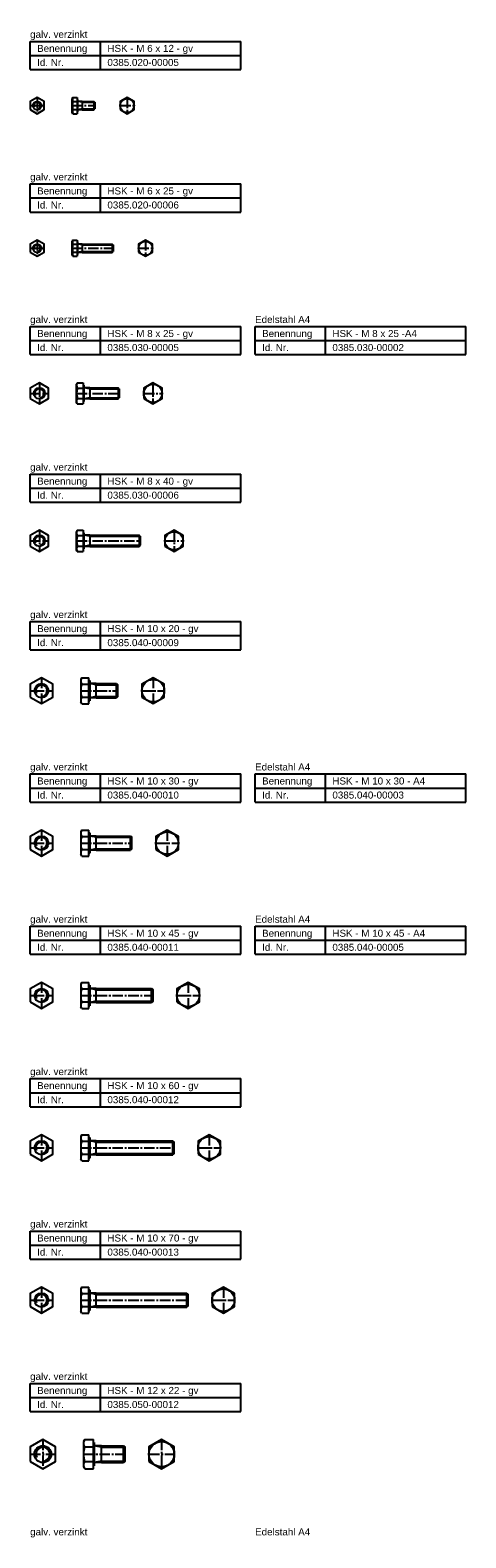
# Model space of a CAD drawing. Header units: millimetres. Extents: x -218 to 93, y 582 to 2735.
# Tile 2 of 2: x -218 to 92, y 1662 to 2735. Entities that reach past the tile are written whole.
import ezdxf

# ---------------------------------------------------------------- set-up
doc = ezdxf.new("R2010")
doc.units = ezdxf.units.MM
doc.header["$LTSCALE"] = 10
doc.linetypes.add('MITTE2', pattern=[1.125, 0.75, -0.125, 0.125, -0.125])
doc.layers.add('HALFEN', color=2, linetype='CONTINUOUS')
doc.styles.add('ARIAL50', font='ARIAL.TTF', dxfattribs={"height": 5})

msp = doc.modelspace()

# ---------------------------------------------------------------- linework, layer by layer
at = {"layer": 'HALFEN'}
for p, q in [((-217.8, 2727.2), (-67.8, 2727.2)), ((-217.8, 2707.2), (-217.8, 2727.2)), ((-167.8, 2707.2), (-167.8, 2727.2)), ((-67.8, 2707.2), (-67.8, 2727.2)), ((-217.8, 2717.2), (-67.8, 2717.2)), ((-217.8, 2707.2), (-67.8, 2707.2)), ((-187.3, 2687.3), (-187.8, 2686.5)), ((-187.8, 2676.5), (-187.8, 2686.5)), ((-187.3, 2687.3), (-184.2, 2687.3)), ((-187.3, 2684.4), (-184.2, 2684.4)), ((-184.2, 2687.3), (-184.2, 2685.9)), ((-184.2, 2685.9), (-183.8, 2685.9)), ((-184.2, 2685.9), (-184.2, 2677)), ((-183.8, 2684.5), (-183.8, 2685.9)), ((-183.8, 2684.5), (-183.8, 2684.5)), ((-183.8, 2678.5), (-183.8, 2684.5)), ((-180.8, 2684.5), (-183.8, 2684.5)), ((-180.8, 2684.5), (-172.4, 2684.5)), ((-180.8, 2684.5), (-180.8, 2678.5)), ((-171.8, 2683.9), (-172.4, 2684.5)), ((-172.4, 2684.5), (-172.4, 2678.5)), ((-171.8, 2683.9), (-171.8, 2679.1)), ((-187.3, 2675.7), (-187.8, 2676.5)), ((-187.3, 2678.6), (-184.2, 2678.6)), ((-187.3, 2675.7), (-184.2, 2675.7)), ((-184.2, 2677), (-183.8, 2677)), ((-184.2, 2677), (-184.2, 2675.7)), ((-183.8, 2678.5), (-183.8, 2678.5)), ((-183.8, 2677), (-183.8, 2678.5)), ((-180.8, 2678.5), (-183.8, 2678.5)), ((-180.8, 2678.5), (-172.4, 2678.5)), ((-172.4, 2678.5), (-171.8, 2679.1)), ((-217.8, 2625.7), (-67.8, 2625.7)), ((-217.8, 2605.7), (-217.8, 2625.7)), ((-167.8, 2605.7), (-167.8, 2625.7)), ((-67.8, 2605.7), (-67.8, 2625.7)), ((-217.8, 2615.7), (-67.8, 2615.7)), ((-217.8, 2605.7), (-67.8, 2605.7)), ((-187.3, 2585.7), (-187.8, 2584.9)), ((-187.8, 2574.9), (-187.8, 2584.9)), ((-187.3, 2585.7), (-184.2, 2585.7)), ((-187.3, 2582.8), (-184.2, 2582.8)), ((-187.3, 2577), (-184.2, 2577)), ((-184.2, 2585.7), (-184.2, 2584.4)), ((-184.2, 2584.4), (-183.8, 2584.4)), ((-184.2, 2584.4), (-184.2, 2575.5)), ((-183.8, 2582.9), (-183.8, 2584.4)), ((-183.8, 2582.9), (-183.8, 2582.9)), ((-183.8, 2576.9), (-183.8, 2582.9)), ((-180.8, 2582.9), (-183.8, 2582.9)), ((-183.8, 2576.9), (-183.8, 2576.9)), ((-183.8, 2575.5), (-183.8, 2576.9)), ((-180.8, 2576.9), (-183.8, 2576.9)), ((-180.8, 2582.9), (-159.4, 2582.9)), ((-180.8, 2582.9), (-180.8, 2576.9)), ((-180.8, 2576.9), (-159.4, 2576.9)), ((-158.7, 2582.3), (-159.4, 2582.9)), ((-159.4, 2582.9), (-159.4, 2576.9)), ((-159.4, 2576.9), (-158.7, 2577.5)), ((-158.7, 2582.3), (-158.7, 2577.5)), ((-187.3, 2574.2), (-187.8, 2574.9)), ((-187.3, 2574.2), (-184.2, 2574.2)), ((-184.2, 2575.5), (-183.8, 2575.5)), ((-184.2, 2575.5), (-184.2, 2574.2)), ((-217.8, 2524.2), (-67.8, 2524.2)), ((-217.8, 2504.2), (-217.8, 2524.2)), ((-167.8, 2504.2), (-167.8, 2524.2)), ((-67.8, 2504.2), (-67.8, 2524.2)), ((-57.7, 2524.2), (92.3, 2524.2)), ((-57.7, 2504.2), (-57.7, 2524.2)), ((-7.7, 2504.2), (-7.7, 2524.2)), ((92.3, 2504.2), (92.3, 2524.2)), ((-217.8, 2514.2), (-67.8, 2514.2)), ((-57.7, 2514.2), (92.3, 2514.2)), ((-217.8, 2504.2), (-67.8, 2504.2)), ((-57.7, 2504.2), (92.3, 2504.2)), ((-184.2, 2484.2), (-184.7, 2483.1)), ((-184.7, 2470.1), (-184.7, 2483.1)), ((-184.2, 2484.2), (-180, 2484.2)), ((-184.2, 2480.4), (-180, 2480.4)), ((-180, 2484.2), (-180, 2482.5)), ((-180, 2482.5), (-180, 2470.8)), ((-180, 2482.5), (-179.4, 2482.5)), ((-179.4, 2480.6), (-179.4, 2482.5)), ((-179.4, 2472.6), (-179.4, 2480.6)), ((-175.4, 2480.6), (-179.4, 2480.6)), ((-179.4, 2480.6), (-179.4, 2480.6)), ((-175.4, 2480.6), (-155.2, 2480.6)), ((-175.4, 2480.6), (-175.4, 2472.6)), ((-154.4, 2479.9), (-155.2, 2480.6)), ((-155.2, 2480.6), (-155.2, 2472.6)), ((-154.4, 2479.9), (-154.4, 2473.4)), ((-184.2, 2469.1), (-184.7, 2470.1)), ((-184.2, 2472.9), (-180, 2472.9)), ((-184.2, 2469.1), (-180, 2469.1)), ((-180, 2470.8), (-179.4, 2470.8)), ((-180, 2470.8), (-180, 2469.1)), ((-175.4, 2472.6), (-179.4, 2472.6)), ((-179.4, 2472.6), (-179.4, 2472.6)), ((-179.4, 2470.8), (-179.4, 2472.6)), ((-175.4, 2472.6), (-155.2, 2472.6)), ((-155.2, 2472.6), (-154.4, 2473.4)), ((-217.8, 2419.1), (-67.8, 2419.1)), ((-217.8, 2399.1), (-217.8, 2419.1)), ((-167.8, 2399.1), (-167.8, 2419.1)), ((-67.8, 2399.1), (-67.8, 2419.1)), ((-217.8, 2409.1), (-67.8, 2409.1)), ((-217.8, 2399.1), (-67.8, 2399.1)), ((-184.2, 2379.1), (-184.7, 2378.1)), ((-184.7, 2365.1), (-184.7, 2378.1)), ((-184.2, 2379.1), (-180, 2379.1)), ((-184.2, 2375.4), (-180, 2375.4)), ((-180, 2379.1), (-180, 2377.4)), ((-180, 2377.4), (-180, 2365.8)), ((-180, 2377.4), (-179.4, 2377.4)), ((-179.4, 2375.6), (-179.4, 2377.4)), ((-179.4, 2367.6), (-179.4, 2375.6)), ((-179.4, 2375.6), (-179.4, 2375.6)), ((-175.4, 2375.6), (-179.4, 2375.6)), ((-175.4, 2375.6), (-140.2, 2375.6)), ((-175.4, 2375.6), (-175.4, 2367.6)), ((-140.2, 2375.6), (-140.2, 2367.6)), ((-139.4, 2374.9), (-140.2, 2375.6)), ((-139.4, 2374.9), (-139.4, 2368.4)), ((-184.2, 2364.1), (-184.7, 2365.1)), ((-184.2, 2367.9), (-180, 2367.9)), ((-184.2, 2364.1), (-180, 2364.1)), ((-180, 2365.8), (-180, 2364.1)), ((-180, 2365.8), (-179.4, 2365.8)), ((-179.4, 2365.8), (-179.4, 2367.6)), ((-179.4, 2367.6), (-179.4, 2367.6)), ((-175.4, 2367.6), (-179.4, 2367.6)), ((-175.4, 2367.6), (-140.2, 2367.6)), ((-140.2, 2367.6), (-139.4, 2368.4)), ((-217.8, 2314.1), (-67.8, 2314.1)), ((-217.8, 2294.1), (-217.8, 2314.1)), ((-167.8, 2294.1), (-167.8, 2314.1)), ((-67.8, 2294.1), (-67.8, 2314.1)), ((-217.8, 2304.1), (-67.8, 2304.1)), ((-217.8, 2294.1), (-67.8, 2294.1)), ((-181, 2274.1), (-181.7, 2272.9)), ((-181.7, 2272.9), (-181.7, 2256.9)), ((-181, 2274.1), (-175.9, 2274.1)), ((-181, 2269.5), (-175.9, 2269.5)), ((-175.9, 2272.2), (-175.9, 2274.1)), ((-175.9, 2257.6), (-175.9, 2272.2)), ((-175.9, 2272.2), (-175.3, 2272.2)), ((-175.3, 2272.2), (-175.3, 2269.9)), ((-175.3, 2269.9), (-175.3, 2259.9)), ((-170.8, 2269.9), (-175.3, 2269.9)), ((-175.3, 2269.9), (-175.3, 2269.9)), ((-170.8, 2269.9), (-156.3, 2269.9)), ((-170.8, 2259.9), (-170.8, 2269.9)), ((-156.3, 2269.9), (-155.3, 2269)), ((-156.3, 2259.9), (-156.3, 2269.9)), ((-155.3, 2260.8), (-155.3, 2269)), ((-181, 2255.6), (-181.7, 2256.9)), ((-181, 2260.3), (-175.9, 2260.3)), ((-181, 2255.6), (-175.9, 2255.6)), ((-175.9, 2257.6), (-175.3, 2257.6)), ((-175.9, 2255.6), (-175.9, 2257.6)), ((-170.8, 2259.9), (-175.3, 2259.9)), ((-175.3, 2259.9), (-175.3, 2257.6)), ((-175.3, 2259.9), (-175.3, 2259.9)), ((-170.8, 2259.9), (-156.3, 2259.9)), ((-155.3, 2260.8), (-156.3, 2259.9)), ((-217.8, 2205.6), (-67.8, 2205.6)), ((-217.8, 2185.6), (-217.8, 2205.6)), ((-167.8, 2185.6), (-167.8, 2205.6)), ((-67.8, 2185.6), (-67.8, 2205.6)), ((-57.7, 2205.6), (92.3, 2205.6)), ((-57.7, 2185.6), (-57.7, 2205.6)), ((-7.7, 2185.6), (-7.7, 2205.6)), ((92.3, 2185.6), (92.3, 2205.6)), ((-217.8, 2195.6), (-67.8, 2195.6)), ((-57.7, 2195.6), (92.3, 2195.6)), ((-217.8, 2185.6), (-67.8, 2185.6)), ((-57.7, 2185.6), (92.3, 2185.6)), ((-181, 2165.7), (-181.7, 2164.4)), ((-181.7, 2164.4), (-181.7, 2148.4)), ((-181, 2165.7), (-175.9, 2165.7)), ((-181, 2161), (-175.9, 2161)), ((-175.9, 2163.7), (-175.9, 2165.7)), ((-175.9, 2149.1), (-175.9, 2163.7)), ((-175.9, 2163.7), (-175.3, 2163.7)), ((-175.3, 2163.7), (-175.3, 2161.4)), ((-170.8, 2161.4), (-175.3, 2161.4)), ((-175.3, 2161.4), (-175.3, 2151.4)), ((-175.3, 2161.4), (-175.3, 2161.4)), ((-170.8, 2161.4), (-146.3, 2161.4)), ((-170.8, 2151.4), (-170.8, 2161.4)), ((-146.3, 2151.4), (-146.3, 2161.4)), ((-146.3, 2161.4), (-145.3, 2160.5)), ((-145.3, 2152.3), (-145.3, 2160.5)), ((-181, 2147.2), (-181.7, 2148.4)), ((-181, 2151.8), (-175.9, 2151.8)), ((-181, 2147.2), (-175.9, 2147.2)), ((-175.9, 2149.1), (-175.3, 2149.1)), ((-175.9, 2147.2), (-175.9, 2149.1)), ((-170.8, 2151.4), (-175.3, 2151.4)), ((-175.3, 2151.4), (-175.3, 2149.1)), ((-175.3, 2151.4), (-175.3, 2151.4)), ((-170.8, 2151.4), (-146.3, 2151.4)), ((-145.3, 2152.3), (-146.3, 2151.4)), ((-217.8, 2097.2), (-67.8, 2097.2)), ((-217.8, 2077.2), (-217.8, 2097.2)), ((-167.8, 2077.2), (-167.8, 2097.2)), ((-67.8, 2077.2), (-67.8, 2097.2)), ((-57.7, 2097.2), (92.3, 2097.2)), ((-57.7, 2077.2), (-57.7, 2097.2)), ((-7.7, 2077.2), (-7.7, 2097.2)), ((92.3, 2077.2), (92.3, 2097.2)), ((-217.8, 2087.2), (-67.8, 2087.2)), ((-57.7, 2087.2), (92.3, 2087.2)), ((-217.8, 2077.2), (-67.8, 2077.2)), ((-57.7, 2077.2), (92.3, 2077.2)), ((-181, 2057.2), (-181.7, 2055.9)), ((-181.7, 2055.9), (-181.7, 2039.9)), ((-181, 2057.2), (-175.9, 2057.2)), ((-181, 2052.6), (-175.9, 2052.6)), ((-175.9, 2055.2), (-175.9, 2057.2)), ((-175.9, 2040.6), (-175.9, 2055.2)), ((-175.9, 2055.2), (-175.3, 2055.2)), ((-175.3, 2055.2), (-175.3, 2052.9)), ((-170.8, 2052.9), (-175.3, 2052.9)), ((-175.3, 2052.9), (-175.3, 2052.9)), ((-175.3, 2052.9), (-175.3, 2042.9)), ((-170.8, 2052.9), (-131.3, 2052.9)), ((-170.8, 2042.9), (-170.8, 2052.9)), ((-131.3, 2042.9), (-131.3, 2052.9)), ((-131.3, 2052.9), (-130.3, 2052)), ((-130.3, 2043.9), (-130.3, 2052)), ((-181, 2038.7), (-181.7, 2039.9)), ((-181, 2043.3), (-175.9, 2043.3)), ((-175.9, 2038.7), (-175.9, 2040.6)), ((-175.9, 2040.6), (-175.3, 2040.6)), ((-170.8, 2042.9), (-175.3, 2042.9)), ((-175.3, 2042.9), (-175.3, 2042.9)), ((-175.3, 2042.9), (-175.3, 2040.6)), ((-170.8, 2042.9), (-131.3, 2042.9)), ((-130.3, 2043.9), (-131.3, 2042.9)), ((-181, 2038.7), (-175.9, 2038.7)), ((-217.8, 1988.7), (-67.8, 1988.7)), ((-217.8, 1968.7), (-217.8, 1988.7)), ((-167.8, 1968.7), (-167.8, 1988.7)), ((-67.8, 1968.7), (-67.8, 1988.7)), ((-217.8, 1978.7), (-67.8, 1978.7)), ((-217.8, 1968.7), (-67.8, 1968.7)), ((-181, 1948.7), (-181.7, 1947.5)), ((-181.7, 1947.5), (-181.7, 1931.5)), ((-181, 1948.7), (-175.9, 1948.7)), ((-181, 1944.1), (-175.9, 1944.1)), ((-175.9, 1946.8), (-175.9, 1948.7)), ((-175.9, 1946.8), (-175.3, 1946.8)), ((-175.9, 1932.1), (-175.9, 1946.8)), ((-175.3, 1946.8), (-175.3, 1944.5)), ((-170.8, 1944.5), (-175.3, 1944.5)), ((-175.3, 1944.5), (-175.3, 1934.5)), ((-175.3, 1944.5), (-175.3, 1944.5)), ((-170.8, 1944.5), (-116.3, 1944.5)), ((-170.8, 1934.5), (-170.8, 1944.5)), ((-116.3, 1944.5), (-115.3, 1943.5)), ((-116.3, 1934.5), (-116.3, 1944.5)), ((-115.3, 1935.4), (-115.3, 1943.5)), ((-181, 1934.8), (-175.9, 1934.8)), ((-170.8, 1934.5), (-175.3, 1934.5)), ((-175.3, 1934.5), (-175.3, 1932.1)), ((-175.3, 1934.5), (-175.3, 1934.5)), ((-170.8, 1934.5), (-116.3, 1934.5)), ((-115.3, 1935.4), (-116.3, 1934.5)), ((-181, 1930.2), (-181.7, 1931.5)), ((-181, 1930.2), (-175.9, 1930.2)), ((-175.9, 1932.1), (-175.3, 1932.1)), ((-175.9, 1930.2), (-175.9, 1932.1)), ((-217.8, 1880.2), (-67.8, 1880.2)), ((-217.8, 1860.2), (-217.8, 1880.2)), ((-167.8, 1860.2), (-167.8, 1880.2)), ((-67.8, 1860.2), (-67.8, 1880.2)), ((-217.8, 1870.2), (-67.8, 1870.2)), ((-217.8, 1860.2), (-67.8, 1860.2)), ((-181, 1840.2), (-181.7, 1839)), ((-181.7, 1839), (-181.7, 1823)), ((-181, 1840.2), (-175.9, 1840.2)), ((-181, 1835.6), (-175.9, 1835.6)), ((-175.9, 1838.3), (-175.9, 1840.2)), ((-175.9, 1838.3), (-175.3, 1838.3)), ((-175.9, 1823.7), (-175.9, 1838.3)), ((-175.3, 1838.3), (-175.3, 1836)), ((-170.8, 1836), (-175.3, 1836)), ((-175.3, 1836), (-175.3, 1826)), ((-175.3, 1836), (-175.3, 1836)), ((-170.8, 1836), (-106.3, 1836)), ((-170.8, 1826), (-170.8, 1836)), ((-106.3, 1836), (-105.3, 1835.1)), ((-106.3, 1826), (-106.3, 1836)), ((-181, 1826.4), (-175.9, 1826.4)), ((-170.8, 1826), (-175.3, 1826)), ((-175.3, 1826), (-175.3, 1823.7)), ((-175.3, 1826), (-175.3, 1826)), ((-170.8, 1826), (-106.3, 1826)), ((-105.3, 1826.9), (-106.3, 1826)), ((-105.3, 1826.9), (-105.3, 1835.1)), ((-181, 1821.7), (-181.7, 1823)), ((-181, 1821.7), (-175.9, 1821.7)), ((-175.9, 1823.7), (-175.3, 1823.7)), ((-175.9, 1821.7), (-175.9, 1823.7)), ((-217.8, 1771.7), (-67.8, 1771.7)), ((-217.8, 1751.7), (-217.8, 1771.7)), ((-167.8, 1751.7), (-167.8, 1771.7)), ((-67.8, 1751.7), (-67.8, 1771.7)), ((-217.8, 1761.7), (-67.8, 1761.7)), ((-217.8, 1751.7), (-67.8, 1751.7)), ((-178.9, 1731.7), (-179.7, 1730.3)), ((-179.7, 1730.3), (-179.7, 1712.3)), ((-178.9, 1731.7), (-172.8, 1731.7)), ((-172.8, 1729.7), (-172.8, 1731.7)), ((-172.8, 1713), (-172.8, 1729.7)), ((-172.8, 1729.7), (-172.2, 1729.7)), ((-172.2, 1729.7), (-172.2, 1727.3)), ((-178.9, 1726.5), (-172.8, 1726.5)), ((-166.9, 1727.3), (-172.2, 1727.3)), ((-172.2, 1727.3), (-172.2, 1727.3)), ((-172.2, 1727.3), (-172.2, 1715.3)), ((-166.9, 1727.3), (-151.3, 1727.3)), ((-166.9, 1715.3), (-166.9, 1727.3)), ((-151.3, 1715.3), (-151.3, 1727.3)), ((-151.3, 1727.3), (-150.2, 1726.3)), ((-150.2, 1716.4), (-150.2, 1726.3)), ((-178.9, 1711), (-179.7, 1712.3)), ((-178.9, 1716.1), (-172.8, 1716.1)), ((-178.9, 1711), (-172.8, 1711)), ((-172.8, 1711), (-172.8, 1713)), ((-172.8, 1713), (-172.2, 1713)), ((-166.9, 1715.3), (-172.2, 1715.3)), ((-172.2, 1715.3), (-172.2, 1713)), ((-172.2, 1715.3), (-172.2, 1715.3)), ((-166.9, 1715.3), (-151.3, 1715.3)), ((-150.2, 1716.4), (-151.3, 1715.3))]:
    msp.add_line(p, q, dxfattribs=at)
at = {"layer": 'HALFEN', "color": 1, "linetype": 'MITTE2'}
for p, q in [((-212.8, 2687.2), (-212.8, 2675.7)), ((-148.8, 2687.2), (-148.8, 2675.7)), ((-217.8, 2681.5), (-207.8, 2681.5)), ((-187.8, 2681.5), (-171.8, 2681.5)), ((-153.7, 2681.5), (-143.8, 2681.5)), ((-217.8, 2579.9), (-207.8, 2579.9)), ((-212.8, 2585.7), (-212.8, 2574.2)), ((-187.8, 2579.9), (-158.7, 2579.9)), ((-140.7, 2579.9), (-130.7, 2579.9)), ((-135.7, 2585.7), (-135.7, 2574.2)), ((-211.2, 2484.2), (-211.2, 2469.1)), ((-130.4, 2484.2), (-130.4, 2469.1)), ((-217.8, 2476.6), (-204.7, 2476.6)), ((-184.7, 2476.6), (-154.4, 2476.6)), ((-136.9, 2476.6), (-123.9, 2476.6)), ((-211.2, 2379.1), (-211.2, 2364.1)), ((-115.4, 2379.1), (-115.4, 2364.1)), ((-217.8, 2371.6), (-204.7, 2371.6)), ((-184.7, 2371.6), (-139.4, 2371.6)), ((-121.9, 2371.6), (-108.9, 2371.6)), ((-209.7, 2274.1), (-209.7, 2255.7)), ((-130.3, 2274.1), (-130.3, 2255.7)), ((-217.8, 2264.9), (-201.7, 2264.9)), ((-181.7, 2264.9), (-155.3, 2264.9)), ((-138.3, 2264.9), (-122.3, 2264.9)), ((-209.7, 2165.6), (-209.7, 2147.2)), ((-120.3, 2165.6), (-120.3, 2147.2)), ((-217.8, 2156.4), (-201.7, 2156.4)), ((-181.7, 2156.4), (-145.3, 2156.4)), ((-128.3, 2156.4), (-112.3, 2156.4)), ((-209.7, 2057.2), (-209.7, 2038.7)), ((-105.3, 2057.2), (-105.3, 2038.7)), ((-217.8, 2047.9), (-201.7, 2047.9)), ((-181.7, 2047.9), (-130.3, 2047.9)), ((-113.3, 2047.9), (-97.3, 2047.9)), ((-209.7, 1948.7), (-209.7, 1930.2)), ((-90.3, 1948.7), (-90.3, 1930.2)), ((-217.8, 1939.5), (-201.7, 1939.5)), ((-181.7, 1939.5), (-115.3, 1939.5)), ((-98.3, 1939.5), (-82.3, 1939.5)), ((-209.7, 1840.2), (-209.7, 1821.7)), ((-80.3, 1840.2), (-80.3, 1821.7)), ((-217.8, 1831), (-201.7, 1831)), ((-181.7, 1831), (-105.3, 1831)), ((-88.3, 1831), (-72.3, 1831)), ((-208.7, 1731.7), (-208.7, 1711)), ((-124.2, 1731.7), (-124.2, 1711)), ((-217.8, 1721.3), (-199.7, 1721.3)), ((-179.7, 1721.3), (-150.2, 1721.3)), ((-133.2, 1721.3), (-115.2, 1721.3))]:
    msp.add_line(p, q, dxfattribs=at)
at = {"layer": 'HALFEN', "color": 1}
for p, q in [((-180.8, 2683.9), (-183.8, 2684.5)), ((-180.8, 2683.9), (-171.8, 2683.9)), ((-180.8, 2679.1), (-183.8, 2678.5)), ((-180.8, 2679.1), (-171.8, 2679.1)), ((-180.8, 2582.3), (-183.8, 2582.9)), ((-180.8, 2577.5), (-183.8, 2576.9)), ((-180.8, 2582.3), (-158.7, 2582.3)), ((-180.8, 2577.5), (-158.7, 2577.5)), ((-175.4, 2479.9), (-179.4, 2480.6)), ((-175.4, 2479.9), (-154.4, 2479.9)), ((-175.4, 2473.4), (-179.4, 2472.6)), ((-175.4, 2473.4), (-154.4, 2473.4)), ((-175.4, 2374.9), (-179.4, 2375.6)), ((-175.4, 2374.9), (-139.4, 2374.9)), ((-175.4, 2368.4), (-179.4, 2367.6)), ((-175.4, 2368.4), (-139.4, 2368.4)), ((-170.8, 2269), (-175.3, 2269.9)), ((-170.8, 2269), (-155.3, 2269)), ((-170.8, 2260.8), (-175.3, 2259.9)), ((-170.8, 2260.8), (-155.3, 2260.8)), ((-170.8, 2160.5), (-175.3, 2161.4)), ((-170.8, 2160.5), (-145.3, 2160.5)), ((-170.8, 2152.3), (-175.3, 2151.4)), ((-170.8, 2152.3), (-145.3, 2152.3)), ((-170.8, 2052), (-175.3, 2052.9)), ((-170.8, 2052), (-130.3, 2052)), ((-170.8, 2043.9), (-175.3, 2042.9)), ((-170.8, 2043.9), (-130.3, 2043.9)), ((-170.8, 1943.5), (-175.3, 1944.5)), ((-170.8, 1943.5), (-115.3, 1943.5)), ((-170.8, 1935.4), (-175.3, 1934.5)), ((-170.8, 1935.4), (-115.3, 1935.4)), ((-170.8, 1835.1), (-175.3, 1836)), ((-170.8, 1826.9), (-175.3, 1826)), ((-170.8, 1835.1), (-105.3, 1835.1)), ((-170.8, 1826.9), (-105.3, 1826.9)), ((-166.9, 1726.3), (-172.2, 1727.3)), ((-166.9, 1726.3), (-150.2, 1726.3)), ((-166.9, 1716.4), (-172.2, 1715.3)), ((-166.9, 1716.4), (-150.2, 1716.4))]:
    msp.add_line(p, q, dxfattribs=at)
at = {"layer": 'HALFEN'}
for points in [[(-217.8, 2678.6), (-212.8, 2675.7), (-207.8, 2678.6), (-207.8, 2684.4), (-212.8, 2687.2), (-217.8, 2684.4)], [(-153.7, 2678.6), (-148.8, 2675.7), (-143.8, 2678.6), (-143.8, 2684.4), (-148.8, 2687.2), (-153.7, 2684.4)], [(-217.8, 2577), (-212.8, 2574.2), (-207.8, 2577), (-207.8, 2582.8), (-212.8, 2585.7), (-217.8, 2582.8)], [(-140.7, 2577), (-135.7, 2574.2), (-130.7, 2577), (-130.7, 2582.8), (-135.7, 2585.7), (-140.7, 2582.8)], [(-217.8, 2472.9), (-211.2, 2469.1), (-204.7, 2472.9), (-204.7, 2480.4), (-211.2, 2484.2), (-217.8, 2480.4)], [(-136.9, 2472.9), (-130.4, 2469.1), (-123.9, 2472.9), (-123.9, 2480.4), (-130.4, 2484.2), (-136.9, 2480.4)], [(-217.8, 2367.9), (-211.2, 2364.1), (-204.7, 2367.9), (-204.7, 2375.4), (-211.2, 2379.1), (-217.8, 2375.4)], [(-121.9, 2367.9), (-115.4, 2364.1), (-108.9, 2367.9), (-108.9, 2375.4), (-115.4, 2379.1), (-121.9, 2375.4)], [(-217.8, 2260.3), (-209.7, 2255.7), (-201.7, 2260.3), (-201.7, 2269.5), (-209.7, 2274.1), (-217.8, 2269.5)], [(-138.3, 2260.3), (-130.3, 2255.7), (-122.3, 2260.3), (-122.3, 2269.5), (-130.3, 2274.1), (-138.3, 2269.5)], [(-217.8, 2151.8), (-209.7, 2147.2), (-201.7, 2151.8), (-201.7, 2161), (-209.7, 2165.6), (-217.8, 2161)], [(-128.3, 2151.8), (-120.3, 2147.2), (-112.3, 2151.8), (-112.3, 2161), (-120.3, 2165.6), (-128.3, 2161)], [(-217.8, 2043.3), (-209.7, 2038.7), (-201.7, 2043.3), (-201.7, 2052.6), (-209.7, 2057.2), (-217.8, 2052.6)], [(-113.3, 2043.3), (-105.3, 2038.7), (-97.3, 2043.3), (-97.3, 2052.6), (-105.3, 2057.2), (-113.3, 2052.6)], [(-217.8, 1934.8), (-209.7, 1930.2), (-201.7, 1934.8), (-201.7, 1944.1), (-209.7, 1948.7), (-217.8, 1944.1)], [(-98.3, 1934.8), (-90.3, 1930.2), (-82.3, 1934.8), (-82.3, 1944.1), (-90.3, 1948.7), (-98.3, 1944.1)], [(-217.8, 1826.4), (-209.7, 1821.7), (-201.7, 1826.4), (-201.7, 1835.6), (-209.7, 1840.2), (-217.8, 1835.6)], [(-88.3, 1826.4), (-80.3, 1821.7), (-72.3, 1826.4), (-72.3, 1835.6), (-80.3, 1840.2), (-88.3, 1835.6)], [(-217.8, 1716.2), (-208.7, 1711), (-199.7, 1716.2), (-199.7, 1726.5), (-208.7, 1731.7), (-217.8, 1726.5)], [(-133.2, 1716.2), (-124.2, 1711), (-115.2, 1716.2), (-115.2, 1726.5), (-124.2, 1731.7), (-133.2, 1726.5)]]:
    msp.add_lwpolyline(points, close=True, dxfattribs=at)
for centre, radius in [((-212.8, 2681.5), 3), ((-148.8, 2681.5), 5), ((-212.8, 2579.9), 3), ((-135.7, 2579.9), 5), ((-211.2, 2476.6), 4), ((-130.4, 2476.6), 6.5), ((-211.2, 2371.6), 4), ((-115.4, 2371.6), 6.5), ((-209.7, 2264.9), 5), ((-130.3, 2264.9), 8), ((-209.7, 2156.4), 5), ((-120.3, 2156.4), 8), ((-209.7, 2047.9), 5), ((-105.3, 2047.9), 8), ((-209.7, 1939.5), 5), ((-90.3, 1939.5), 8), ((-209.7, 1831), 5), ((-80.3, 1831), 8), ((-124.2, 1721.3), 9), ((-208.7, 1721.3), 6)]:
    msp.add_circle(centre, radius, dxfattribs=at)
at = {"layer": 'HALFEN', "color": 1}
for centre, radius in [((-212.8, 2681.5), 2.39), ((-212.8, 2579.9), 2.39), ((-211.2, 2476.6), 3.23), ((-211.2, 2371.6), 3.23), ((-209.7, 2264.9), 4.08), ((-209.7, 2156.4), 4.08), ((-209.7, 2047.9), 4.08), ((-209.7, 1939.5), 4.08), ((-209.7, 1831), 4.08), ((-208.7, 1721.3), 4.93)]:
    msp.add_arc(centre, radius, 280, 210, dxfattribs=at)
at = {"layer": 'HALFEN'}
for centre, radius, start, end in [((-185.2, 2685.8), 2.55, 154.4469, 214.4469), ((-178.2, 2681.5), 9.55, 162.3875, 197.6125), ((-185.2, 2677.1), 2.55, 145.5531, 205.5531), ((-185.2, 2584.3), 2.55, 154.4469, 214.4469), ((-185.2, 2575.6), 2.55, 145.5531, 205.5531), ((-178.2, 2579.9), 9.55, 162.3875, 197.6125), ((-181.4, 2482.3), 3.32, 154.4469, 214.4469), ((-172.3, 2476.6), 12.4, 162.3875, 197.6125), ((-181.4, 2471), 3.32, 145.5531, 205.5531), ((-181.4, 2377.3), 3.32, 154.4469, 214.4469), ((-172.3, 2371.6), 12.4, 162.3875, 197.6125), ((-181.4, 2366), 3.32, 145.5531, 205.5531), ((-177.7, 2271.8), 4.08, 154.4469, 214.4469), ((-166.5, 2264.9), 15.3, 162.3875, 197.6125), ((-177.7, 2258), 4.08, 145.5531, 205.5531), ((-177.7, 2163.3), 4.08, 154.4469, 214.4469), ((-166.5, 2156.4), 15.3, 162.3875, 197.6125), ((-177.7, 2149.5), 4.08, 145.5531, 205.5531), ((-177.7, 2054.9), 4.08, 154.4469, 214.4469), ((-166.5, 2047.9), 15.3, 162.3875, 197.6125), ((-177.7, 2041), 4.08, 145.5531, 205.5531), ((-177.7, 1946.4), 4.08, 154.4469, 214.4469), ((-166.5, 1939.5), 15.3, 162.3875, 197.6125), ((-177.7, 1932.5), 4.08, 145.5531, 205.5531), ((-177.7, 1837.9), 4.08, 154.4469, 214.4469), ((-166.5, 1831), 15.3, 162.3875, 197.6125), ((-177.7, 1824), 4.08, 145.5531, 205.5531), ((-175.2, 1729.1), 4.59, 154.4469, 214.4469), ((-162.6, 1721.3), 17.2, 162.3875, 197.6125), ((-175.2, 1713.5), 4.59, 145.5531, 205.5531)]:
    msp.add_arc(centre, radius, start, end, dxfattribs=at)

# ---------------------------------------------------------------- texts
at = {"layer": 'HALFEN', "style": 'ARIAL50'}
for s, p in [('galv. verzinkt', (-217.8, 2729.7)), ('Benennung', (-212.8, 2719.7)), ('HSK - M 6 x 12 - gv', (-162.8, 2719.7)), ('Id. Nr.', (-212.8, 2709.7)), ('0385.020-00005', (-162.8, 2709.7)), ('galv. verzinkt', (-217.8, 2628.2)), ('Benennung', (-212.8, 2618.2)), ('HSK - M 6 x 25 - gv', (-162.8, 2618.2)), ('Id. Nr.', (-212.8, 2608.2)), ('0385.020-00006', (-162.8, 2608.2)), ('galv. verzinkt', (-217.8, 2526.7)), ('Edelstahl A4', (-57.7, 2526.7)), ('Benennung', (-212.8, 2516.7)), ('Id. Nr.', (-212.8, 2506.7)), ('HSK - M 8 x 25 - gv', (-162.8, 2516.7)), ('Benennung', (-52.7, 2516.7)), ('Id. Nr.', (-52.7, 2506.7)), ('HSK - M 8 x 25 -A4', (-2.7, 2516.7)), ('0385.030-00005', (-162.8, 2506.7)), ('0385.030-00002', (-2.7, 2506.7)), ('galv. verzinkt', (-217.8, 2421.6)), ('Benennung', (-212.8, 2411.6)), ('HSK - M 8 x 40 - gv', (-162.8, 2411.6)), ('Id. Nr.', (-212.8, 2401.6)), ('0385.030-00006', (-162.8, 2401.6)), ('galv. verzinkt', (-217.8, 2316.6)), ('Benennung', (-212.8, 2306.6)), ('HSK - M 10 x 20 - gv', (-162.8, 2306.6)), ('Id. Nr.', (-212.8, 2296.6)), ('0385.040-00009', (-162.8, 2296.6)), ('galv. verzinkt', (-217.8, 2208.1)), ('Edelstahl A4', (-57.7, 2208.1)), ('Benennung', (-212.8, 2198.1)), ('HSK - M 10 x 30 - gv', (-162.8, 2198.1)), ('Benennung', (-52.7, 2198.1)), ('HSK - M 10 x 30 - A4', (-2.7, 2198.1)), ('Id. Nr.', (-212.8, 2188.1)), ('0385.040-00010', (-162.8, 2188.1)), ('Id. Nr.', (-52.7, 2188.1)), ('0385.040-00003', (-2.7, 2188.1)), ('galv. verzinkt', (-217.8, 2099.7)), ('Edelstahl A4', (-57.7, 2099.7)), ('Benennung', (-212.8, 2089.7)), ('HSK - M 10 x 45 - gv', (-162.8, 2089.7)), ('Benennung', (-52.7, 2089.7)), ('HSK - M 10 x 45 - A4', (-2.7, 2089.7)), ('Id. Nr.', (-212.8, 2079.7)), ('0385.040-00011', (-162.8, 2079.7)), ('Id. Nr.', (-52.7, 2079.7)), ('0385.040-00005', (-2.7, 2079.7)), ('galv. verzinkt', (-217.8, 1991.2)), ('Benennung', (-212.8, 1981.2)), ('HSK - M 10 x 60 - gv', (-162.8, 1981.2)), ('Id. Nr.', (-212.8, 1971.2)), ('0385.040-00012', (-162.8, 1971.2)), ('galv. verzinkt', (-217.8, 1882.7)), ('Benennung', (-212.8, 1872.7)), ('Id. Nr.', (-212.8, 1862.7)), ('0385.040-00013', (-162.8, 1862.7)), ('HSK - M 10 x 70 - gv', (-162.8, 1872.7)), ('galv. verzinkt', (-217.8, 1774.2)), ('Benennung', (-212.8, 1764.2)), ('HSK - M 12 x 22 - gv', (-162.8, 1764.2)), ('Id. Nr.', (-212.8, 1754.2)), ('0385.050-00012', (-162.8, 1754.2)), ('galv. verzinkt', (-217.8, 1663.5)), ('Edelstahl A4', (-57.7, 1663.5))]:
    msp.add_text(s, height=5, dxfattribs=at).set_placement(p)

doc.saveas('drawing.dxf')
